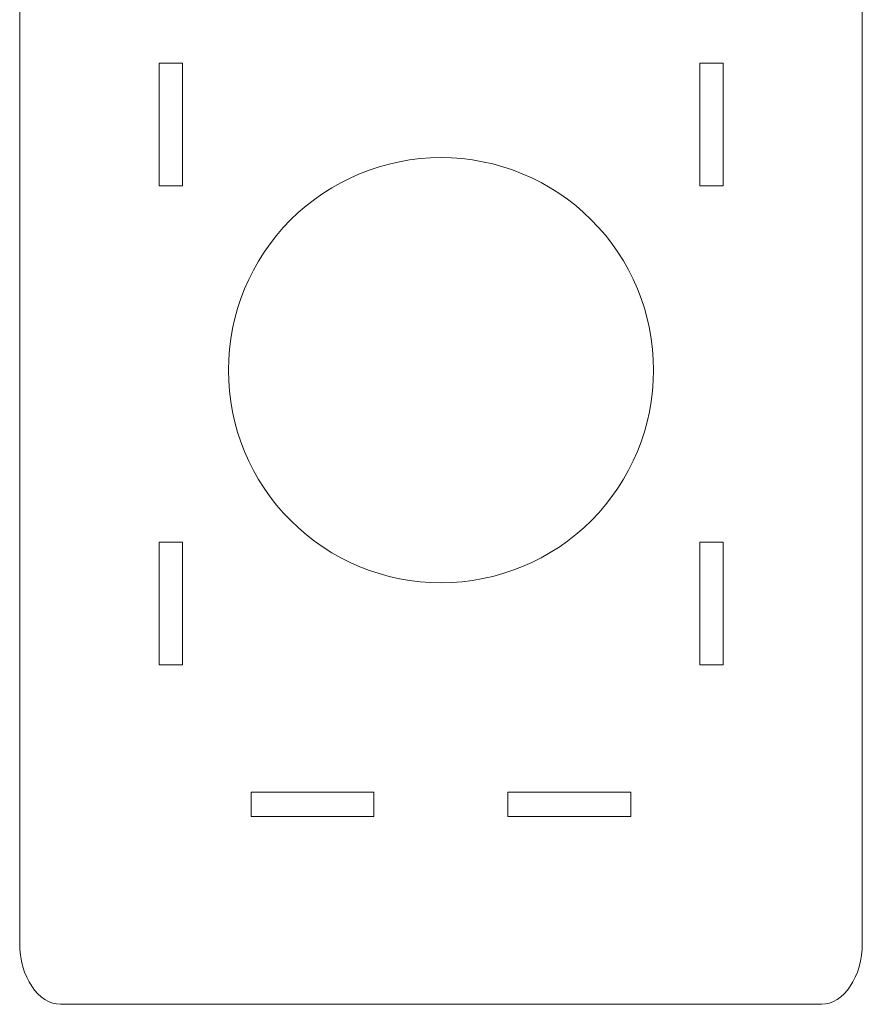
# Model space of a CAD drawing. Header units: millimetres. Extents: x -285 to 176, y -252 to 158.
# Tile 177 of 256: x 71 to 174, y -106 to 14. Entities that reach past the tile are written whole.
import ezdxf

# ---------------------------------------------------------------- set-up
doc = ezdxf.new("R2010")
doc.units = ezdxf.units.MM
doc.header["$MEASUREMENT"] = 0
doc.layers.add('Layer 1', color=7, linetype='Continuous')

msp = doc.modelspace()

# ---------------------------------------------------------------- linework, layer by layer
at = {"layer": 'Layer 1', "color": 1, "lineweight": 9}
for points, knots in [([(70.5924, -98.7655), (70.5924, -98.7655), (70.6183, -99.5336), (70.6183, -99.5336), (70.6183, -99.5336), (70.6183, -99.5336), (70.6942, -100.2798), (70.6942, -100.2798), (70.6942, -100.2798), (70.6942, -100.2798), (70.8177, -101.0001), (70.8177, -101.0001), (70.8177, -101.0001), (70.8177, -101.0001), (70.9861, -101.6909), (70.9861, -101.6909), (70.9861, -101.6909), (70.9861, -101.6909), (71.197, -102.3482), (71.197, -102.3482), (71.197, -102.3482), (71.197, -102.3482), (71.4478, -102.9684), (71.4478, -102.9684), (71.4478, -102.9684), (71.4478, -102.9684), (71.736, -103.5475), (71.736, -103.5475), (71.736, -103.5475), (71.736, -103.5475), (72.0591, -104.0818), (72.0591, -104.0818), (72.0591, -104.0818), (72.0591, -104.0818), (72.4145, -104.5675), (72.4145, -104.5675), (72.4145, -104.5675), (72.4145, -104.5675), (72.7997, -105.0008), (72.7997, -105.0008), (72.7997, -105.0008), (72.7997, -105.0008), (73.2122, -105.3779), (73.2122, -105.3779), (73.2122, -105.3779), (73.2122, -105.3779), (73.6494, -105.6949), (73.6494, -105.6949), (73.6494, -105.6949), (73.6494, -105.6949), (74.1088, -105.9481), (74.1088, -105.9481), (74.1088, -105.9481), (74.1088, -105.9481), (74.5878, -106.1337), (74.5878, -106.1337), (74.5878, -106.1337), (74.5878, -106.1337), (75.084, -106.2478), (75.084, -106.2478), (75.084, -106.2478), (75.084, -106.2478), (75.5948, -106.2867), (75.5948, -106.2867), (75.5948, -106.2867), (75.5948, -106.2867), (168.5941, -106.2867), (168.5941, -106.2867), (168.5941, -106.2867), (168.5941, -106.2867), (169.1049, -106.2478), (169.1049, -106.2478), (169.1049, -106.2478), (169.1049, -106.2478), (169.601, -106.1337), (169.601, -106.1337), (169.601, -106.1337), (169.601, -106.1337), (170.0799, -105.9481), (170.0799, -105.9481), (170.0799, -105.9481), (170.0799, -105.9481), (170.539, -105.6949), (170.539, -105.6949), (170.539, -105.6949), (170.539, -105.6949), (170.976, -105.3779), (170.976, -105.3779), (170.976, -105.3779), (170.976, -105.3779), (171.3881, -105.0008), (171.3881, -105.0008), (171.3881, -105.0008), (171.3881, -105.0008), (171.773, -104.5675), (171.773, -104.5675), (171.773, -104.5675), (171.773, -104.5675), (172.1281, -104.0818), (172.1281, -104.0818), (172.1281, -104.0818), (172.1281, -104.0818), (172.4508, -103.5475), (172.4508, -103.5475), (172.4508, -103.5475), (172.4508, -103.5475), (172.7387, -102.9684), (172.7387, -102.9684), (172.7387, -102.9684), (172.7387, -102.9684), (172.9892, -102.3482), (172.9892, -102.3482), (172.9892, -102.3482), (172.9892, -102.3482), (173.1998, -101.6909), (173.1998, -101.6909), (173.1998, -101.6909), (173.1998, -101.6909), (173.368, -101.0001), (173.368, -101.0001), (173.368, -101.0001), (173.368, -101.0001), (173.4913, -100.2798), (173.4913, -100.2798), (173.4913, -100.2798), (173.4913, -100.2798), (173.5671, -99.5336), (173.5671, -99.5336), (173.5671, -99.5336), (173.5671, -99.5336), (173.5929, -98.7655), (173.5929, -98.7655), (173.5929, -98.7655), (173.5929, -98.7655), (173.5929, 41.1884), (173.5929, 41.1884), (173.5929, 41.1884), (173.5929, 41.1884), (173.5671, 41.9572), (173.5671, 41.9572), (173.5671, 41.9572), (173.5671, 41.9572), (173.4913, 42.7038), (173.4913, 42.7038), (173.4913, 42.7038), (173.4913, 42.7038), (173.368, 43.4244), (173.368, 43.4244), (173.368, 43.4244), (173.368, 43.4244), (173.1998, 44.1154), (173.1998, 44.1154), (173.1998, 44.1154), (173.1998, 44.1154), (172.9892, 44.7729), (172.9892, 44.7729), (172.9892, 44.7729), (172.9892, 44.7729), (172.7387, 45.3931), (172.7387, 45.3931), (172.7387, 45.3931), (172.7387, 45.3931), (172.4508, 45.9722), (172.4508, 45.9722), (172.4508, 45.9722), (172.4508, 45.9722), (172.1281, 46.5066), (172.1281, 46.5066), (172.1281, 46.5066), (172.1281, 46.5066), (171.773, 46.9923), (171.773, 46.9923), (171.773, 46.9923), (171.773, 46.9923), (171.3881, 47.4256), (171.3881, 47.4256), (171.3881, 47.4256), (171.3881, 47.4256), (170.976, 47.8027), (170.976, 47.8027), (170.976, 47.8027), (170.976, 47.8027), (170.539, 48.1199), (170.539, 48.1199), (170.539, 48.1199), (170.539, 48.1199), (170.0799, 48.3733), (170.0799, 48.3733), (170.0799, 48.3733), (170.0799, 48.3733), (169.601, 48.5592), (169.601, 48.5592), (169.601, 48.5592), (169.601, 48.5592), (169.1049, 48.6737), (169.1049, 48.6737), (169.1049, 48.6737), (169.1049, 48.6737), (168.5941, 48.7132), (168.5941, 48.7132), (168.5941, 48.7132), (168.5941, 48.7132), (75.5948, 48.7132), (75.5948, 48.7132), (75.5948, 48.7132), (75.5948, 48.7132), (75.084, 48.6743), (75.084, 48.6743), (75.084, 48.6743), (75.084, 48.6743), (74.5878, 48.5602), (74.5878, 48.5602), (74.5878, 48.5602), (74.5878, 48.5602), (74.1088, 48.3746), (74.1088, 48.3746), (74.1088, 48.3746), (74.1088, 48.3746), (73.6494, 48.1214), (73.6494, 48.1214), (73.6494, 48.1214), (73.6494, 48.1214), (73.2122, 47.8043), (73.2122, 47.8043), (73.2122, 47.8043), (73.2122, 47.8043), (72.7997, 47.4272), (72.7997, 47.4272), (72.7997, 47.4272), (72.7997, 47.4272), (72.4145, 46.9938), (72.4145, 46.9938), (72.4145, 46.9938), (72.4145, 46.9938), (72.0591, 46.5079), (72.0591, 46.5079), (72.0591, 46.5079), (72.0591, 46.5079), (71.736, 45.9734), (71.736, 45.9734), (71.736, 45.9734), (71.736, 45.9734), (71.4478, 45.394), (71.4478, 45.394), (71.4478, 45.394), (71.4478, 45.394), (71.197, 44.7736), (71.197, 44.7736), (71.197, 44.7736), (71.197, 44.7736), (70.9861, 44.1159), (70.9861, 44.1159), (70.9861, 44.1159), (70.9861, 44.1159), (70.8177, 43.4247), (70.8177, 43.4247), (70.8177, 43.4247), (70.8177, 43.4247), (70.6942, 42.7039), (70.6942, 42.7039), (70.6942, 42.7039), (70.6942, 42.7039), (70.6183, 41.9572), (70.6183, 41.9572), (70.6183, 41.9572), (70.6183, 41.9572), (70.5924, 41.1884), (70.5924, 41.1884), (70.5924, 41.1884), (70.5924, 41.1884), (70.5924, -98.7655), (70.5924, -98.7655), (70.5924, -98.7655), (70.5924, -98.7655), (70.5924, -98.7655), (70.5924, -98.7655)], [0, 0, 0, 0, 0.01428571, 0.01428571, 0.01428571, 0.01428571, 0.02857143, 0.02857143, 0.02857143, 0.02857143, 0.04285714, 0.04285714, 0.04285714, 0.04285714, 0.05714286, 0.05714286, 0.05714286, 0.05714286, 0.07142857, 0.07142857, 0.07142857, 0.07142857, 0.08571429, 0.08571429, 0.08571429, 0.08571429, 0.1, 0.1, 0.1, 0.1, 0.11428571, 0.11428571, 0.11428571, 0.11428571, 0.12857143, 0.12857143, 0.12857143, 0.12857143, 0.14285714, 0.14285714, 0.14285714, 0.14285714, 0.15714286, 0.15714286, 0.15714286, 0.15714286, 0.17142857, 0.17142857, 0.17142857, 0.17142857, 0.18571429, 0.18571429, 0.18571429, 0.18571429, 0.2, 0.2, 0.2, 0.2, 0.21428571, 0.21428571, 0.21428571, 0.21428571, 0.22857143, 0.22857143, 0.22857143, 0.22857143, 0.24285714, 0.24285714, 0.24285714, 0.24285714, 0.25714286, 0.25714286, 0.25714286, 0.25714286, 0.27142857, 0.27142857, 0.27142857, 0.27142857, 0.28571429, 0.28571429, 0.28571429, 0.28571429, 0.3, 0.3, 0.3, 0.3, 0.31428571, 0.31428571, 0.31428571, 0.31428571, 0.32857143, 0.32857143, 0.32857143, 0.32857143, 0.34285714, 0.34285714, 0.34285714, 0.34285714, 0.35714286, 0.35714286, 0.35714286, 0.35714286, 0.37142857, 0.37142857, 0.37142857, 0.37142857, 0.38571429, 0.38571429, 0.38571429, 0.38571429, 0.4, 0.4, 0.4, 0.4, 0.41428571, 0.41428571, 0.41428571, 0.41428571, 0.42857143, 0.42857143, 0.42857143, 0.42857143, 0.44285714, 0.44285714, 0.44285714, 0.44285714, 0.45714286, 0.45714286, 0.45714286, 0.45714286, 0.47142857, 0.47142857, 0.47142857, 0.47142857, 0.48571429, 0.48571429, 0.48571429, 0.48571429, 0.5, 0.5, 0.5, 0.5, 0.51428571, 0.51428571, 0.51428571, 0.51428571, 0.52857143, 0.52857143, 0.52857143, 0.52857143, 0.54285714, 0.54285714, 0.54285714, 0.54285714, 0.55714286, 0.55714286, 0.55714286, 0.55714286, 0.57142857, 0.57142857, 0.57142857, 0.57142857, 0.58571429, 0.58571429, 0.58571429, 0.58571429, 0.6, 0.6, 0.6, 0.6, 0.61428571, 0.61428571, 0.61428571, 0.61428571, 0.62857143, 0.62857143, 0.62857143, 0.62857143, 0.64285714, 0.64285714, 0.64285714, 0.64285714, 0.65714286, 0.65714286, 0.65714286, 0.65714286, 0.67142857, 0.67142857, 0.67142857, 0.67142857, 0.68571429, 0.68571429, 0.68571429, 0.68571429, 0.7, 0.7, 0.7, 0.7, 0.71428571, 0.71428571, 0.71428571, 0.71428571, 0.72857143, 0.72857143, 0.72857143, 0.72857143, 0.74285714, 0.74285714, 0.74285714, 0.74285714, 0.75714286, 0.75714286, 0.75714286, 0.75714286, 0.77142857, 0.77142857, 0.77142857, 0.77142857, 0.78571429, 0.78571429, 0.78571429, 0.78571429, 0.8, 0.8, 0.8, 0.8, 0.81428571, 0.81428571, 0.81428571, 0.81428571, 0.82857143, 0.82857143, 0.82857143, 0.82857143, 0.84285714, 0.84285714, 0.84285714, 0.84285714, 0.85714286, 0.85714286, 0.85714286, 0.85714286, 0.87142857, 0.87142857, 0.87142857, 0.87142857, 0.88571429, 0.88571429, 0.88571429, 0.88571429, 0.9, 0.9, 0.9, 0.9, 0.91428571, 0.91428571, 0.91428571, 0.91428571, 0.92857143, 0.92857143, 0.92857143, 0.92857143, 0.94285714, 0.94285714, 0.94285714, 0.94285714, 0.95714286, 0.95714286, 0.95714286, 0.95714286, 0.97142857, 0.97142857, 0.97142857, 0.97142857, 1, 1, 1, 1]), ([(90.489, 8.7329), (90.489, 8.7329), (87.6386, 8.7329), (87.6386, 8.7329), (87.6386, 8.7329), (87.6386, 8.7329), (87.6386, -6.2671), (87.6386, -6.2671), (87.6386, -6.2671), (87.6386, -6.2671), (90.489, -6.2671), (90.489, -6.2671), (90.489, -6.2671), (90.489, -6.2671), (90.489, 8.7329), (90.489, 8.7329)], [0, 0, 0, 0, 0.2, 0.2, 0.2, 0.2, 0.4, 0.4, 0.4, 0.4, 0.6, 0.6, 0.6, 0.6, 1, 1, 1, 1]), ([(156.5748, 8.7329), (156.5748, 8.7329), (153.7243, 8.7329), (153.7243, 8.7329), (153.7243, 8.7329), (153.7243, 8.7329), (153.7243, -6.2671), (153.7243, -6.2671), (153.7243, -6.2671), (153.7243, -6.2671), (156.5748, -6.2671), (156.5748, -6.2671), (156.5748, -6.2671), (156.5748, -6.2671), (156.5748, 8.7329), (156.5748, 8.7329)], [0, 0, 0, 0, 0.2, 0.2, 0.2, 0.2, 0.4, 0.4, 0.4, 0.4, 0.6, 0.6, 0.6, 0.6, 1, 1, 1, 1]), ([(122.0944, -54.7706), (115.2075, -54.7754), (108.6006, -52.0441), (103.7274, -47.1777), (103.7274, -47.1777), (98.8542, -42.3113), (96.1138, -35.6754), (96.109, -28.7885), (96.109, -28.7885), (96.1051, -21.9015), (98.8371, -15.2951), (103.7042, -10.4225), (103.7042, -10.4225), (108.5713, -5.5499), (115.2075, -2.8103), (122.0944, -2.8065), (122.0944, -2.8065), (128.9809, -2.8021), (135.5871, -5.5336), (140.4597, -10.4), (140.4597, -10.4), (145.3322, -15.2664), (148.0721, -21.902), (148.0764, -28.7885), (148.0764, -28.7885), (148.0808, -35.675), (145.3494, -42.2812), (140.4829, -47.1537), (140.4829, -47.1537), (135.6165, -52.0263), (128.9809, -54.7662), (122.0944, -54.7706)], [0, 0, 0, 0, 0.11111111, 0.11111111, 0.11111111, 0.11111111, 0.22222222, 0.22222222, 0.22222222, 0.22222222, 0.33333333, 0.33333333, 0.33333333, 0.33333333, 0.44444444, 0.44444444, 0.44444444, 0.44444444, 0.55555556, 0.55555556, 0.55555556, 0.55555556, 0.66666667, 0.66666667, 0.66666667, 0.66666667, 0.77777778, 0.77777778, 0.77777778, 0.77777778, 1, 1, 1, 1]), ([(90.4891, -49.8177), (90.4891, -49.8177), (87.6387, -49.8177), (87.6387, -49.8177), (87.6387, -49.8177), (87.6387, -49.8177), (87.6387, -64.8177), (87.6387, -64.8177), (87.6387, -64.8177), (87.6387, -64.8177), (90.4891, -64.8177), (90.4891, -64.8177), (90.4891, -64.8177), (90.4891, -64.8177), (90.4891, -49.8177), (90.4891, -49.8177)], [0, 0, 0, 0, 0.2, 0.2, 0.2, 0.2, 0.4, 0.4, 0.4, 0.4, 0.6, 0.6, 0.6, 0.6, 1, 1, 1, 1]), ([(156.5749, -49.8177), (156.5749, -49.8177), (153.7244, -49.8177), (153.7244, -49.8177), (153.7244, -49.8177), (153.7244, -49.8177), (153.7244, -64.8177), (153.7244, -64.8177), (153.7244, -64.8177), (153.7244, -64.8177), (156.5749, -64.8177), (156.5749, -64.8177), (156.5749, -64.8177), (156.5749, -64.8177), (156.5749, -49.8177), (156.5749, -49.8177)], [0, 0, 0, 0, 0.2, 0.2, 0.2, 0.2, 0.4, 0.4, 0.4, 0.4, 0.6, 0.6, 0.6, 0.6, 1, 1, 1, 1]), ([(113.8994, -83.3534), (113.8994, -83.3534), (113.8994, -80.3534), (113.8994, -80.3534), (113.8994, -80.3534), (113.8994, -80.3534), (98.8994, -80.3534), (98.8994, -80.3534), (98.8994, -80.3534), (98.8994, -80.3534), (98.8994, -83.3534), (98.8994, -83.3534), (98.8994, -83.3534), (98.8994, -83.3534), (113.8994, -83.3534), (113.8994, -83.3534)], [0, 0, 0, 0, 0.2, 0.2, 0.2, 0.2, 0.4, 0.4, 0.4, 0.4, 0.6, 0.6, 0.6, 0.6, 1, 1, 1, 1]), ([(145.2824, -83.3533), (145.2824, -83.3533), (145.2824, -80.3533), (145.2824, -80.3533), (145.2824, -80.3533), (145.2824, -80.3533), (130.2824, -80.3533), (130.2824, -80.3533), (130.2824, -80.3533), (130.2824, -80.3533), (130.2824, -83.3533), (130.2824, -83.3533), (130.2824, -83.3533), (130.2824, -83.3533), (145.2824, -83.3533), (145.2824, -83.3533)], [0, 0, 0, 0, 0.2, 0.2, 0.2, 0.2, 0.4, 0.4, 0.4, 0.4, 0.6, 0.6, 0.6, 0.6, 1, 1, 1, 1])]:
    msp.add_open_spline(points, degree=3, knots=knots, dxfattribs=at)

doc.saveas('drawing.dxf')
